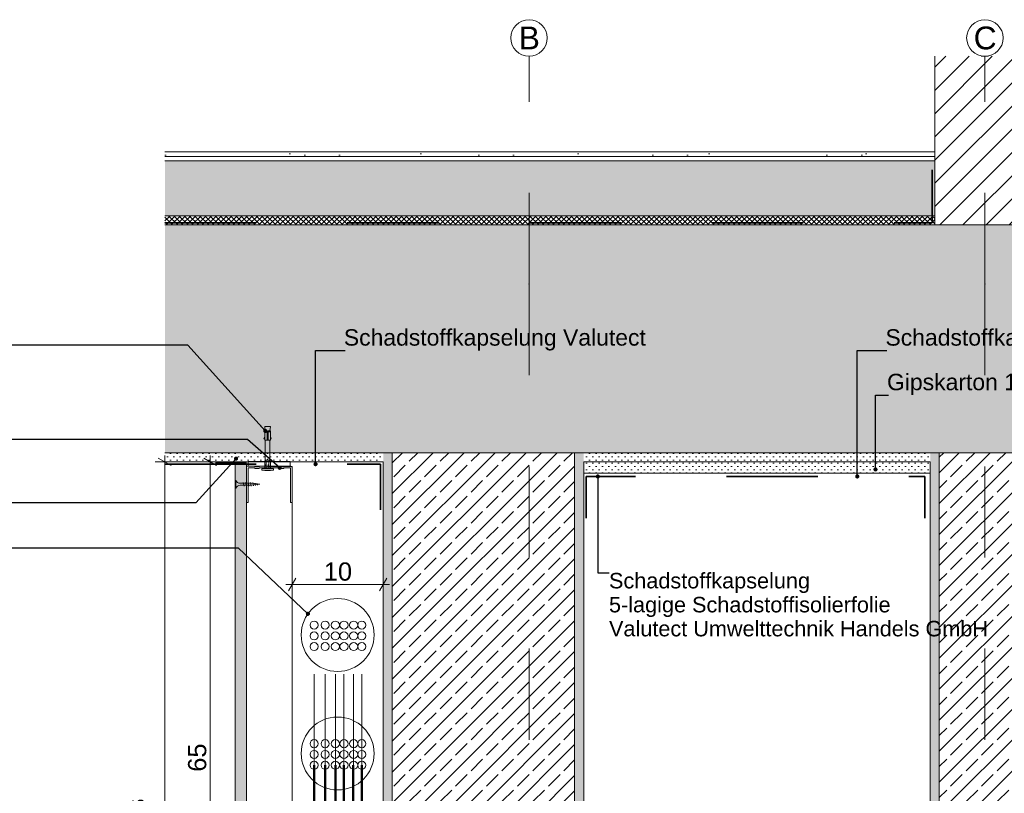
# Model space of a CAD drawing. Header units: metres. Extents: x -1.1 to 13.1, y -2.2 to 1.8.
# Tile 45 of 59: x 8.3 to 9.4, y -1.3 to -0.4. Entities that reach past the tile are written whole.
import ezdxf

# ---------------------------------------------------------------- set-up
doc = ezdxf.new("R2010")
doc.units = ezdxf.units.M
doc.header["$MEASUREMENT"] = 0
for name, pattern in [('Punktlinie eng', [0.0075, 0.0025, -0.005]), ('Strichlinie doppelt', [0.109361, 0.052917, -0.021167, 0.014111, -0.021167]), ('Strichlinie eng', [0.023, 0.015, -0.008]), ('Wipeout_Contour', [1, 0, -1])]:
    doc.linetypes.add(name, pattern=pattern)
for name, color, linetype in [('152 - Bemaßung_ Beschriftung.Ausbau', 7, 'Continuous'), ('301 - Elemente.Linie', 7, 'Continuous'), ('451 - Universal.Achsen Raster', 7, 'Continuous'), ('603 - Struktur.Bodenplatte_ Decke Roh', 7, 'Continuous'), ('605 - Struktur.Wand Innen', 7, 'Continuous'), ('608 - Struktur.Träger', 7, 'Continuous'), ('650 - Abdeckung.Fußboden Aufbau', 7, 'Continuous'), ('653 - Abdeckung.TB Verkofferung', 7, 'Continuous'), ('804 - HKLSE.Elektrik', 7, 'Continuous'), ('Neubau_152 - Bemaßung_ Beschriftung.Ausbau', 7, 'Continuous'), ('Neubau_653 - Abdeckung.TB Verkofferung', 7, 'Continuous'), ('Neubau_660 - Unterkonstruktion.Trockenbau', 7, 'Continuous')]:
    doc.layers.add(name, color=color, linetype=linetype)
doc.styles.add('ERSTELLTER_STIL_1', font='txt')
doc.dimstyles.new('ERSTELLTER_STIL__1', dxfattribs={"dimtxt": 0.02, "dimasz": 0.01064, "dimexe": 0.18, "dimexo": 0.0625, "dimgap": 0, "dimtad": 1, "dimzin": 0, "dimdsep": 46, "dimtxsty": 'ERSTELLTER_STIL_1', "dimblk": 'ARROWHEAD_2', "dimblk1": 'ARROWHEAD_2', "dimblk2": 'ARROWHEAD_2', "dimcen": 0.09, "dimse1": 1, "dimse2": 1, "dimclrd": 7, "dimclre": 7, "dimclrt": 7, "dimazin": 0, "dimtfac": 1, "dimtdec": 4, "dimtmove": 0, "dimatfit": 3, "dimfxl": 1, "dimtolj": 1, "dimtzin": 0, "dimarcsym": 0})
doc.dimstyles.new('ERSTELLTER_STIL__2', dxfattribs={"dimtxt": 0.02, "dimasz": 0.01064, "dimexe": 0.18, "dimexo": 0.0625, "dimgap": 0, "dimtad": 1, "dimtih": 1, "dimtoh": 1, "dimzin": 0, "dimdsep": 46, "dimtxsty": 'ERSTELLTER_STIL_1', "dimblk": 'ARROWHEAD_2', "dimblk1": 'ARROWHEAD_2', "dimblk2": 'ARROWHEAD_2', "dimcen": 0.09, "dimse1": 1, "dimse2": 1, "dimclrd": 7, "dimclre": 7, "dimclrt": 7, "dimazin": 0, "dimtfac": 1, "dimtdec": 4, "dimtmove": 0, "dimatfit": 3, "dimfxl": 1, "dimtolj": 1, "dimtzin": 0, "dimarcsym": 0})
doc.dimstyles.new('ERSTELLTER_STIL__9', dxfattribs={"dimtxt": 0.18, "dimasz": 0.00912, "dimexe": 0.18, "dimexo": 0.0625, "dimgap": 0, "dimtad": 0, "dimtih": 1, "dimtoh": 1, "dimdec": 4, "dimzin": 0, "dimdsep": 46, "dimcen": 0.09, "dimadec": 0, "dimazin": 0, "dimtfac": 1, "dimtdec": 4, "dimtmove": 0, "dimatfit": 3, "dimldrblk": 'ARROWHEAD_11', "dimfxl": 1, "dimtolj": 1, "dimtzin": 0, "dimarcsym": 0})
pattern_1 = [(45, (3.49943, -7.279768), (-0.016970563, 0.016970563), []), (45, (3.490944, -7.271283), (-0.016970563, 0.016970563), [0.018, -0.006])]
pattern_2 = [(45, (3.499429, -7.279768), (-0.003535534, 0.003535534), [0, -0.005])]

# ---------------------------------------------------------------- blocks, each defined once
blk = doc.blocks.new('*D84', base_point=(3.4994, -7.2798))
at = {"layer": '152 - Bemaßung_ Beschriftung.Ausbau', "color": 7, "linetype": 'Continuous', "lineweight": 5}
for p, q in [((8.4996, -0.9248), (8.4996, -0.9179)), ((8.5101, -0.9248), (8.4891, -0.9248)), ((8.5066, -0.9288), (8.4926, -0.9207)), ((8.4996, -1.5748), (8.4996, -0.9248)), ((8.5101, -1.5748), (8.4891, -1.5748)), ((8.4926, -1.5707), (8.5066, -1.5788))]:
    blk.add_line(p, q, dxfattribs=at)
at = {"layer": '152 - Bemaßung_ Beschriftung.Ausbau', "color": 7, "lineweight": 5, "insert": (8.4956, -1.2649), "char_height": 0.02, "attachment_point": 7, "rotation": 90, "style": 'ERSTELLTER_STIL_1'}
blk.add_mtext('\\A1;{\\pql;\\fArial|b0|i0|c0|p38;65}', dxfattribs=at)
blk = doc.blocks.new('ARROWHEAD_2')
at = {"color": 0, "linetype": 'Continuous', "lineweight": 0}
for p, q in [((0, 0), (-1, 0)), ((-0.38, -0.66), (0.38, 0.66))]:
    blk.add_line(p, q, dxfattribs=at)
blk = doc.blocks.new('*D85', base_point=(3.4994, -7.2798))
at = {"layer": '152 - Bemaßung_ Beschriftung.Ausbau', "color": 7, "linetype": 'Continuous', "lineweight": 5}
for p, q in [((8.4497, -0.9248), (8.4497, -0.9179)), ((8.4602, -0.9248), (8.4392, -0.9248)), ((8.4567, -0.9288), (8.4427, -0.9207)), ((8.4497, -1.7173), (8.4497, -0.9248)), ((8.4602, -1.7173), (8.4392, -1.7173)), ((8.4427, -1.7132), (8.4567, -1.7213)), ((8.4497, -1.7241), (8.4497, -1.7173))]:
    blk.add_line(p, q, dxfattribs=at)
at = {"layer": '152 - Bemaßung_ Beschriftung.Ausbau', "color": 7, "lineweight": 5, "insert": (8.446, -1.3462), "char_height": 0.02, "attachment_point": 7, "rotation": 90, "style": 'ERSTELLTER_STIL_1'}
blk.add_mtext('\\A1;{\\pql;\\fArial|b0|i0|c0|p38;79\\fArial|b0|i0|c0|p38;\\A1{\\H.66x;\\S25^  ;}}', dxfattribs=at)
blk = doc.blocks.new('*D90', base_point=(3.4994, -7.2798))
at = {"layer": '152 - Bemaßung_ Beschriftung.Ausbau', "color": 7, "linetype": 'Continuous', "lineweight": 5}
for p, q in [((8.5935, -1.0525), (8.5854, -1.0665)), ((8.5894, -1.07), (8.5894, -1.049)), ((8.6854, -1.0665), (8.6935, -1.0525)), ((8.6894, -1.07), (8.6894, -1.049)), ((8.5826, -1.0595), (8.5894, -1.0595)), ((8.5894, -1.0595), (8.6894, -1.0595)), ((8.6894, -1.0595), (8.6963, -1.0595))]:
    blk.add_line(p, q, dxfattribs=at)
at = {"layer": '152 - Bemaßung_ Beschriftung.Ausbau', "color": 7, "lineweight": 5, "insert": (8.6242, -1.0555), "char_height": 0.02, "attachment_point": 7, "style": 'ERSTELLTER_STIL_1'}
blk.add_mtext('\\A1;{\\pql;\\fArial|b0|i0|c0|p38;10}', dxfattribs=at)
blk = doc.blocks.new('ARROWHEAD_11')
at = {"color": 0, "linetype": 'Continuous', "lineweight": 0}
blk.add_line((0, 0), (-1, 0), dxfattribs=at)
at = {"color": 0, "linetype": 'Continuous', "lineweight": 0, "const_width": 0.25, "flags": 128}
blk.add_lwpolyline([(-0.125, 0, 1), (0.125, 0, 1)], format="xyb", close=True, dxfattribs=at)

msp = doc.modelspace()

# ---------------------------------------------------------------- hatches: boundary and pattern name
at = {"layer": '603 - Struktur.Bodenplatte_ Decke Roh', "linetype": 'Continuous', "lineweight": 5}
h = msp.add_hatch(dxfattribs=at)
h.set_pattern_fill('Beton__Stahlbeton_0007', style=0, pattern_type=2)
h.set_pattern_definition(pattern_1)
h.paths.add_polyline_path([(8.6894, -0.9148), (8.9094, -0.9148), (9.2894, -0.9148), (9.5094, -0.9148), (11.5894, -0.9148), (12.0094, -0.9148), (12.2489, -0.9148), (12.2489, -0.6648), (8.4499, -0.6648), (8.4499, -0.9148)])
h = msp.add_hatch(dxfattribs=at)
h.set_pattern_fill('Gips_0007', style=0, pattern_type=2)
h.set_pattern_definition(pattern_2)
h.paths.add_polyline_path([(8.4499, -0.9248), (8.6894, -0.9248), (8.6894, -0.9148), (8.4499, -0.9148)])
h = msp.add_hatch(dxfattribs=at)
h.set_pattern_fill('Gips_0007', style=0, pattern_type=2)
h.set_pattern_definition(pattern_2)
h.paths.add_polyline_path([(8.9094, -0.9148), (8.9094, -0.9248), (9.2894, -0.9248), (9.2894, -0.9148)])
at = {"layer": '608 - Struktur.Träger', "linetype": 'Continuous', "lineweight": 5}
h = msp.add_hatch(dxfattribs=at)
h.set_pattern_fill('Gips_0007', style=0, pattern_type=2)
h.set_pattern_definition(pattern_2)
h.paths.add_polyline_path([(8.6994, -0.9148), (8.6894, -0.9148), (8.6894, -1.5748), (8.6994, -1.5748), (8.6994, -1.5648)])
h = msp.add_hatch(dxfattribs=at)
h.set_pattern_fill('Beton__Stahlbeton_0007', style=0, pattern_type=2)
h.set_pattern_definition(pattern_1)
h.paths.add_polyline_path([(8.6994, -1.5648), (8.8994, -1.5648), (8.8994, -0.9148), (8.6994, -0.9148)])
h = msp.add_hatch(dxfattribs=at)
h.set_pattern_fill('Gips_0007', style=0, pattern_type=2)
h.set_pattern_definition(pattern_2)
h.paths.add_polyline_path([(8.8994, -1.5648), (8.8994, -1.5748), (8.9094, -1.5748), (8.9094, -0.9148), (8.8994, -0.9148)])
h = msp.add_hatch(dxfattribs=at)
h.set_pattern_fill('Gips_0007', style=0, pattern_type=2)
h.set_pattern_definition(pattern_2)
h.paths.add_polyline_path([(9.2994, -0.9148), (9.2894, -0.9148), (9.2894, -1.5748), (9.2994, -1.5748), (9.2994, -1.5648)])
h = msp.add_hatch(dxfattribs=at)
h.set_pattern_fill('Beton__Stahlbeton_0007', style=0, pattern_type=2)
h.set_pattern_definition(pattern_1)
h.paths.add_polyline_path([(9.2994, -1.5648), (9.4994, -1.5648), (9.4994, -0.9148), (9.2994, -0.9148)])
at = {"layer": '653 - Abdeckung.TB Verkofferung', "linetype": 'Continuous', "lineweight": 5}
h = msp.add_hatch(dxfattribs=at)
h.set_pattern_fill('Gips_0007', style=0, pattern_type=2)
h.set_pattern_definition(pattern_2)
h.paths.add_polyline_path([(8.9094, -0.9248), (9.2894, -0.9248), (9.2894, -0.9373), (8.9094, -0.9373)])
at = {"layer": 'Neubau_653 - Abdeckung.TB Verkofferung', "linetype": 'Continuous', "lineweight": 5}
h = msp.add_hatch(dxfattribs=at)
h.set_pattern_fill('Gips_0007', style=0, pattern_type=2)
h.set_pattern_definition(pattern_2)
h.paths.add_polyline_path([(8.5269, -0.9272), (8.5269, -1.7173), (8.5394, -1.7173), (8.5394, -0.9272)])

# ---------------------------------------------------------------- linework, layer by layer
at = {"layer": '301 - Elemente.Linie', "color": 1, "linetype": 'Continuous', "lineweight": 5}
for p, q in [((8.5596, -0.892), (8.5621, -0.892)), ((8.5631, -0.892), (8.5656, -0.892)), ((8.5621, -0.901), (8.5631, -0.901)), ((8.5602, -0.9278), (8.5602, -0.9288)), ((8.5611, -0.9324), (8.5611, -0.9249)), ((8.5632, -0.9278), (8.5632, -0.9288)), ((8.5641, -0.9249), (8.5641, -0.9324))]:
    msp.add_line(p, q, dxfattribs=at)
for points in [[(8.5601, -0.891), (8.5596, -0.886), (8.5656, -0.886), (8.5651, -0.891)], [(8.5596, -0.9), (8.5586, -0.8997), (8.5596, -0.897)], [(8.5656, -0.9), (8.5666, -0.8997), (8.5656, -0.897)]]:
    msp.add_lwpolyline(points, dxfattribs=at)
for points in [[(8.5596, -0.891), (8.5621, -0.891), (8.5621, -0.901), (8.5596, -0.901)], [(8.5631, -0.901), (8.5656, -0.901), (8.5656, -0.891), (8.5631, -0.891)]]:
    msp.add_lwpolyline(points, close=True, dxfattribs=at)
at = {"layer": '301 - Elemente.Linie', "color": 1, "linetype": 'Continuous', "lineweight": 5, "flags": 128}
for points in [[(8.5596, -0.9324), (8.5596, -0.9249), (8.5601, -0.9218), (8.5601, -0.901)], [(8.5656, -0.9324), (8.5656, -0.9249), (8.5651, -0.9218), (8.5651, -0.901)]]:
    msp.add_lwpolyline(points, dxfattribs=at)
at = {"layer": '301 - Elemente.Linie', "color": 92, "linetype": 'Strichlinie eng', "lineweight": 35, "true_color": 0x00be00, "flags": 128}
for points in [[(8.4499, -0.9274), (8.6863, -0.9274), (8.6863, -0.9774)], [(8.9119, -0.9868), (8.9119, -0.9409), (9.2837, -0.9409), (9.2837, -0.9868)]]:
    msp.add_lwpolyline(points, dxfattribs=at)
at = {"layer": '301 - Elemente.Linie', "color": 1, "linetype": 'Continuous', "lineweight": 5, "flags": 128}
msp.add_lwpolyline([(8.5601, -0.9218), (8.5611, -0.9249), (8.5623, -0.922, -0.659396), (8.5628, -0.922), (8.5641, -0.9249), (8.5651, -0.9218)], format="xyb", dxfattribs=at)
at = {"layer": '301 - Elemente.Linie', "color": 1, "linetype": 'Continuous', "lineweight": 5}
msp.add_lwpolyline([(8.5565, -0.9341), (8.5595, -0.9343, 0.038322), (8.5656, -0.9343), (8.5686, -0.9341, 0.39195), (8.5691, -0.9336), (8.5691, -0.9329, 0.414214), (8.5686, -0.9324), (8.5566, -0.9324, 0.414214), (8.5561, -0.9329), (8.5561, -0.9336, 0.39195)], format="xyb", close=True, dxfattribs=at)
at = {"layer": '451 - Universal.Achsen Raster', "color": 160, "linetype": 'Strichlinie doppelt', "lineweight": 9, "true_color": 0x3232ff}
for p, q in [((8.8494, -0.7298), (8.8494, -0.4798)), ((8.8494, -0.7298), (8.8494, -1.7298)), ((9.3494, -0.7298), (9.3494, -1.7298))]:
    msp.add_line(p, q, dxfattribs=at)
at = {"layer": '451 - Universal.Achsen Raster', "color": 160, "linetype": 'Continuous', "lineweight": 9, "true_color": 0x3232ff}
msp.add_circle((8.8494, -0.4598), 0.02, dxfattribs=at)
at = {"layer": '451 - Universal.Achsen Raster', "color": 160, "linetype": 'Strichlinie doppelt', "lineweight": 9, "true_color": 0x3232ff}
for p in [(8.8494, -0.7298), (8.8494, -0.7298), (9.3494, -0.7298), (9.3494, -0.7298)]:
    msp.add_point(p, dxfattribs=at)
at = {"layer": '603 - Struktur.Bodenplatte_ Decke Roh', "color": 7, "linetype": 'Continuous', "lineweight": 5}
for p, q in [((8.5499, -0.9248), (8.4497, -0.9248)), ((8.5499, -0.9248), (8.4499, -0.9248)), ((9.2894, -0.9248), (8.9094, -0.9248))]:
    msp.add_line(p, q, dxfattribs=at)
at = {"layer": '603 - Struktur.Bodenplatte_ Decke Roh', "color": 1, "linetype": 'Continuous', "lineweight": 5}
msp.add_line((8.5394, -0.9261), (8.5056, -0.9261), dxfattribs=at)
at = {"layer": '603 - Struktur.Bodenplatte_ Decke Roh', "color": 7, "linetype": 'Continuous', "lineweight": 13, "flags": 128}
msp.add_lwpolyline([(12.2489, -0.9148), (12.0094, -0.9148), (11.9994, -0.9148), (11.5994, -0.9148), (11.5894, -0.9148), (9.5094, -0.9148), (9.4994, -0.9148), (9.2994, -0.9148), (9.2894, -0.9148), (8.9094, -0.9148), (8.8994, -0.9148), (8.6994, -0.9148), (8.6894, -0.9148), (8.4499, -0.9148)], dxfattribs=at)
at = {"layer": '603 - Struktur.Bodenplatte_ Decke Roh', "color": 7, "linetype": 'Continuous', "lineweight": 5, "flags": 128}
msp.add_lwpolyline([(8.6894, -0.9248), (8.5894, -0.9248), (8.5624, -0.9248), (8.5499, -0.9248)], dxfattribs=at)
at = {"layer": '608 - Struktur.Träger', "color": 7, "linetype": 'Continuous', "lineweight": 13}
for p, q in [((8.6994, -0.9148), (8.6994, -1.5648)), ((8.8994, -0.9148), (8.8994, -1.5648)), ((9.2994, -0.9148), (9.2994, -1.5648))]:
    msp.add_line(p, q, dxfattribs=at)
at = {"layer": '608 - Struktur.Träger', "color": 7, "linetype": 'Continuous', "lineweight": 5}
for p, q in [((8.6894, -0.9248), (8.6894, -1.5748)), ((8.9094, -0.9248), (8.9094, -1.5748)), ((9.2894, -0.9248), (9.2894, -1.5748))]:
    msp.add_line(p, q, dxfattribs=at)
at = {"layer": '653 - Abdeckung.TB Verkofferung', "color": 1, "linetype": 'Continuous', "lineweight": 13, "flags": 128}
msp.add_lwpolyline([(8.9094, -0.9248), (9.2894, -0.9248), (9.2894, -0.9373), (8.9094, -0.9373)], close=True, dxfattribs=at)
at = {"layer": '653 - Abdeckung.TB Verkofferung', "color": 92, "linetype": 'Punktlinie eng', "lineweight": 18, "true_color": 0x00be00, "flags": 128}
for points in [[(8.6136, -1.2577), (8.6136, -1.104)], [(8.6257, -1.2577), (8.6257, -1.104)], [(8.6369, -1.2577), (8.6369, -1.104)], [(8.6464, -1.2577), (8.6464, -1.104)], [(8.657, -1.2577), (8.657, -1.104)], [(8.6659, -1.2577), (8.6659, -1.104)]]:
    msp.add_lwpolyline(points, dxfattribs=at)
at = {"layer": '653 - Abdeckung.TB Verkofferung', "color": 92, "linetype": 'Continuous', "lineweight": 13, "true_color": 0x00be00}
for centre in [(8.6136, -1.104), (8.6257, -1.104), (8.6369, -1.104), (8.6464, -1.104), (8.657, -1.104), (8.6659, -1.104), (8.6136, -1.1158), (8.6257, -1.1158), (8.6369, -1.1158), (8.6464, -1.1158), (8.657, -1.1158), (8.6659, -1.1158), (8.6136, -1.1275), (8.6257, -1.1275), (8.6369, -1.1275), (8.6464, -1.1275), (8.657, -1.1275), (8.6659, -1.1275), (8.6136, -1.2341), (8.6257, -1.2341), (8.6369, -1.2341), (8.6464, -1.2341), (8.657, -1.2341), (8.6659, -1.2341), (8.6136, -1.2459), (8.6257, -1.2459), (8.6369, -1.2459), (8.6464, -1.2459), (8.657, -1.2459), (8.6659, -1.2459), (8.6136, -1.2577), (8.6257, -1.2577), (8.6369, -1.2577), (8.6464, -1.2577), (8.657, -1.2577), (8.6659, -1.2577)]:
    msp.add_circle(centre, 0.00445, dxfattribs=at)
at = {"layer": '804 - HKLSE.Elektrik', "color": 92, "linetype": 'Continuous', "lineweight": 50, "true_color": 0x00be00, "flags": 128}
for points in [[(10.5459, -0.9492), (9.5374, -0.9492), (9.5374, -1.5949), (8.6565, -1.5949), (8.6565, -1.2577)], [(10.5459, -0.9399), (9.5281, -0.9399), (9.5281, -1.5856), (8.6659, -1.5856), (8.6659, -1.2577)], [(10.5459, -0.9594), (9.5475, -0.9594), (9.5475, -1.6051), (8.6464, -1.6051), (8.6464, -1.2577)], [(10.5459, -0.9688), (9.557, -0.9688), (9.557, -1.6145), (8.6369, -1.6145), (8.6369, -1.2577)], [(10.5459, -0.98), (9.5682, -0.98), (9.5682, -1.6257), (8.6257, -1.6257), (8.6257, -1.2577)], [(10.5459, -0.9922), (9.5804, -0.9922), (9.5804, -1.6379), (8.6136, -1.6379), (8.6136, -1.2577)]]:
    msp.add_lwpolyline(points, dxfattribs=at)
at = {"layer": 'Neubau_152 - Bemaßung_ Beschriftung.Ausbau', "color": 1, "linetype": 'Continuous', "lineweight": 9}
for centre in [(8.6394, -1.1148), (8.6394, -1.1148), (8.6394, -1.2448), (8.6394, -1.2448)]:
    msp.add_circle(centre, 0.04, dxfattribs=at)
at = {"layer": 'Neubau_653 - Abdeckung.TB Verkofferung', "color": 1, "linetype": 'Continuous', "lineweight": 5}
msp.add_line((8.5894, -0.9298), (8.5624, -0.9298), dxfattribs=at)
at = {"layer": 'Neubau_653 - Abdeckung.TB Verkofferung', "color": 1, "linetype": 'Continuous', "lineweight": 13, "flags": 128}
msp.add_lwpolyline([(8.5269, -0.9272), (8.5269, -1.7173), (8.5394, -1.7173), (8.5394, -0.9272)], close=True, dxfattribs=at)
at = {"layer": 'Neubau_653 - Abdeckung.TB Verkofferung', "color": 1, "linetype": 'Continuous', "lineweight": 5, "flags": 128}
msp.add_lwpolyline([(8.5894, -0.9298), (8.5894, -1.6778)], dxfattribs=at)
at = {"layer": 'Neubau_660 - Unterkonstruktion.Trockenbau', "color": 1, "linetype": 'Continuous', "lineweight": 5}
for p, q in [((8.5279, -0.9538), (8.5279, -0.9453)), ((8.5369, -0.9515), (8.5359, -0.9475)), ((8.5395, -0.9515), (8.5385, -0.9475)), ((8.5421, -0.9515), (8.5411, -0.9475)), ((8.5447, -0.9515), (8.5437, -0.9475)), ((8.5471, -0.9512), (8.5463, -0.9477)), ((8.5493, -0.9508), (8.5488, -0.9482)), ((8.5516, -0.9505), (8.5513, -0.9487))]:
    msp.add_line(p, q, dxfattribs=at)
at = {"layer": 'Neubau_660 - Unterkonstruktion.Trockenbau', "color": 1, "linetype": 'Continuous', "lineweight": 5, "flags": 128}
msp.add_lwpolyline([(8.5874, -0.9295), (8.5874, -0.9245), (8.5414, -0.9245), (8.5414, -0.9295)], close=True, dxfattribs=at)
for points in [[(8.5394, -0.9695), (8.5394, -0.9315, -0.414214), (8.5414, -0.9295), (8.5469, -0.9295, -0.156603), (8.549, -0.9302, 0.156603), (8.55, -0.9305), (8.5518, -0.9305, 0.156603), (8.5528, -0.9302, -0.156603), (8.5549, -0.9295), (8.5739, -0.9295, -0.156603), (8.576, -0.9302, 0.156603), (8.577, -0.9305), (8.5788, -0.9305, 0.156603), (8.5798, -0.9302, -0.156603), (8.5819, -0.9295), (8.5874, -0.9295, -0.414214), (8.5894, -0.9315), (8.5894, -0.9695), (8.5877, -0.9695), (8.5877, -0.9315, 0.414214), (8.5874, -0.9313), (8.5819, -0.9313, 0.156603), (8.5809, -0.9316, -0.156603), (8.5788, -0.9323), (8.577, -0.9323, -0.156603), (8.575, -0.9316, 0.156603), (8.5739, -0.9313), (8.5549, -0.9313, 0.156603), (8.5539, -0.9316, -0.156603), (8.5518, -0.9323), (8.55, -0.9323, -0.156603), (8.548, -0.9316, 0.156603), (8.5469, -0.9313), (8.5414, -0.9313, 0.414214), (8.5412, -0.9315), (8.5412, -0.9695)], [(8.545, -0.9484), (8.5324, -0.9484, -0.304192), (8.5279, -0.9453), (8.5269, -0.9453), (8.5269, -0.9538), (8.5279, -0.9538, -0.304191), (8.5324, -0.9506), (8.545, -0.9506), (8.5541, -0.9495)]]:
    msp.add_lwpolyline(points, format="xyb", close=True, dxfattribs=at)

# ---------------------------------------------------------------- texts
at = {"layer": '152 - Bemaßung_ Beschriftung.Ausbau', "color": 7, "linetype": 'Continuous', "lineweight": 9, "char_height": 0.018, "attachment_point": 9, "style": 'ERSTELLTER_STIL_1'}
for s, insert in [('\\A1;{\\pqr;\\fArial|b0|i0|c0|p38;Schadstoffkapselung\\fArial|b0|i0|c0|p38; \\fArial|b0|i0|c0|p38;Valutect}', (8.9775, -0.8028)), ('\\A1;{\\pqr;\\fArial|b0|i0|c0|p38;Schadstoffkapselung\\fArial|b0|i0|c0|p38; \\fArial|b0|i0|c0|p38;Valutect}', (9.5716, -0.8028)), ('\\A1;{\\pqr;\\fArial|b0|i0|c0|p38;Gipskarton 1x12,5mm\\fArial|b0|i0|c0|p38; verdübelt}', (9.5984, -0.8517))]:
    msp.add_mtext(s, dxfattribs=dict(at, insert=insert))
at = {"layer": '152 - Bemaßung_ Beschriftung.Ausbau', "color": 92, "linetype": 'Continuous', "lineweight": 9, "true_color": 0x00be00, "insert": (8.9371, -1.0467), "char_height": 0.017, "attachment_point": 1, "line_spacing_factor": 0.9285, "style": 'ERSTELLTER_STIL_1'}
msp.add_mtext('\\A1;{\\pql;\\fArial|b0|i0|c0|p38;Schadstoffkapselung\\P\\pql;\\fArial|b0|i0|c0|p38;5-lagige Schadstoffisolierfolie\\P\\pql;\\fArial|b0|i0|c0|p38;Valutect Umwelttechnik Handels GmbH}', dxfattribs=at)
at = {"layer": '451 - Universal.Achsen Raster', "color": 160, "lineweight": 9, "true_color": 0x3232ff, "char_height": 0.025, "attachment_point": 1, "style": 'ERSTELLTER_STIL_1'}
for s, insert in [('\\A1;{\\pql;\\pt0;\\fArial|b0|i0|c0|p38;B}', (8.838, -0.4473)), ('\\A1;{\\pql;\\pt0;\\fArial|b0|i0|c0|p38;C}', (9.3371, -0.4473))]:
    msp.add_mtext(s, dxfattribs=dict(at, insert=insert))

# ---------------------------------------------------------------- dimensions: what is measured, and where the dimension line sits
at = {"layer": '152 - Bemaßung_ Beschriftung.Ausbau', "color": 7, "linetype": 'Continuous', "lineweight": 5}
for base, p1, picture, middle in [((8.4497, -0.9248), (8.5269, -1.7173), '*D85', (8.4357, -1.2963)), ((8.4996, -0.9248), (8.6894, -1.5748), '*D84', (8.4856, -1.2497))]:
    dim = msp.add_linear_dim(base=base, p1=p1, p2=(8.6894, -0.9248), angle=90, dimstyle='ERSTELLTER_STIL__1', dxfattribs=at)
    dim.commit()
    dim.dimension.update_dxf_attribs({"geometry": picture, "text_midpoint": middle, "dimtype": 160, "text_rotation": 90})
dim = msp.add_linear_dim(base=(8.6894, -1.0595), p1=(8.5894, -1.0818), p2=(8.6894, -1.0886), dimstyle='ERSTELLTER_STIL__2', dxfattribs=at)
dim.commit()
dim.dimension.update_dxf_attribs({"geometry": '*D90', "text_midpoint": (8.6395, -1.0455), "dimtype": 160})

# ---------------------------------------------------------------- leaders
at = {"layer": '152 - Bemaßung_ Beschriftung.Ausbau', "color": 7, "linetype": 'Continuous', "lineweight": 9, "annotation_type": 0, "has_hookline": 1}
for points, hookline_direction, text_width in [([(8.5601, -0.891), (8.475, -0.797), (8.275, -0.797)], 1, 0.5031), ([(8.6152, -0.9274), (8.6152, -0.8028), (8.6478, -0.8028)], 0, 0.3297), ([(9.2094, -0.9409), (9.2094, -0.8028), (9.2419, -0.8028)], 0, 0.3297), ([(9.2294, -0.9332), (9.2294, -0.8517), (9.2438, -0.8517)], 0, 0.3546), ([(8.5759, -0.9314), (8.5407, -0.9003), (8.275, -0.9003)], 1, 0.1151), ([(8.528, -0.9213), (8.4838, -0.9697), (8.2792, -0.9697)], 1, 0.3945), ([(8.6068, -1.0916), (8.5307, -1.0196), (8.275, -1.0196)], 1, 0.4281)]:
    msp.add_leader(points, dimstyle='ERSTELLTER_STIL__9', dxfattribs=dict(at, hookline_direction=hookline_direction, text_width=text_width))
at = {"layer": '152 - Bemaßung_ Beschriftung.Ausbau', "color": 92, "linetype": 'Continuous', "lineweight": 9, "true_color": 0x00be00, "annotation_type": 0, "has_hookline": 1, "hookline_direction": 0, "text_width": 0.4134}
msp.add_leader([(8.9248, -0.9409), (8.9248, -1.0467), (8.9371, -1.0467)], dimstyle='ERSTELLTER_STIL__9', dxfattribs=at)

# ---------------------------------------------------------------- next in the draw order: wipeouts: each hides what was drawn before it
at = {"color": 254, "linetype": 'Wipeout_Contour', "lineweight": 0, "ltscale": 37.564938}
msp.add_wipeout([(9.4244, -0.6648), (9.4244, -0.4798), (9.2944, -0.4798), (9.2944, -0.6648)], dxfattribs=at).dxf.layer = '605 - Struktur.Wand Innen'

# ---------------------------------------------------------------- next in the draw order: hatches: boundary and pattern name
at = {"layer": '605 - Struktur.Wand Innen', "linetype": 'Continuous', "lineweight": 5}
h = msp.add_hatch(dxfattribs=at)
h.set_pattern_fill('MW_Ziegel_0007', style=0, pattern_type=2)
h.set_pattern_definition([(45, (3.499429, -7.279768), (-0.01272792, 0.01272792), [])])
h.paths.add_polyline_path([(9.4244, -0.6648), (9.4244, -0.4798), (9.2944, -0.4798), (9.2944, -0.6648)])
at = {"layer": '650 - Abdeckung.Fußboden Aufbau', "linetype": 'Continuous', "lineweight": 5}
h = msp.add_hatch(dxfattribs=at)
h.set_pattern_fill('Teppich_0007', style=0, pattern_type=2)
h.set_pattern_definition([(45, (3.49943, -7.219768), (-0.01909188, 0.01909188), [0, -0.018, 0, -0.027]), (110, (3.55943, -7.219768), (0.0253717, 0.00923454), [0, -0.0132, 0, -0.0228])])
h.paths.add_polyline_path([(9.2944, -0.5898), (9.2944, -0.5848), (8.4499, -0.5848), (8.4499, -0.5898)])
h = msp.add_hatch(dxfattribs=at)
h.set_pattern_fill('Zementgebunden_0007', style=0, pattern_type=2)
h.set_pattern_definition([(45, (3.499429, -7.279768), (-0.010606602, 0.010606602), [0, -0.015])])
h.paths.add_polyline_path([(9.2944, -0.5948), (9.2944, -0.5898), (8.4499, -0.5898), (8.4499, -0.5948)])
h = msp.add_hatch(dxfattribs=at)
h.set_pattern_fill('Beton__unbewehrt_0007', color=1, style=0, pattern_type=2)
h.set_pattern_definition([(45, (3.499429, -7.279768), (-0.007071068, 0.007071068), [0.0075, -0.0025]), (45, (3.499429, -7.272697), (-0.007071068, 0.007071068), [0.0075, -0.0025])])
h.paths.add_polyline_path([(9.2944, -0.6548), (9.2944, -0.5948), (8.4499, -0.5948), (8.4499, -0.6548)])
h = msp.add_hatch(dxfattribs=at)
h.set_pattern_fill('Dämmung__hart_2_0007', color=1, style=0, pattern_type=2)
h.set_pattern_definition([(45, (3.499429, -7.279768), (-0.0028284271, 0.0028284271), []), (135, (3.499429, -7.279768), (0.0028284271, 0.0028284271), [])])
h.paths.add_polyline_path([(9.2944, -0.6648), (9.2944, -0.6548), (8.4499, -0.6548), (8.4499, -0.6648)])

# ---------------------------------------------------------------- next in the draw order: linework, layer by layer
at = {"layer": '301 - Elemente.Linie', "color": 92, "linetype": 'Strichlinie eng', "lineweight": 35, "true_color": 0x00be00, "flags": 128}
msp.add_lwpolyline([(8.4499, -0.6628), (9.2917, -0.6628), (9.2917, -0.5348)], dxfattribs=at)
at = {"layer": '451 - Universal.Achsen Raster', "color": 160, "linetype": 'Strichlinie doppelt', "lineweight": 9, "true_color": 0x3232ff}
msp.add_line((9.3494, -0.7298), (9.3494, -0.4798), dxfattribs=at)
at = {"layer": '451 - Universal.Achsen Raster', "color": 160, "linetype": 'Continuous', "lineweight": 9, "true_color": 0x3232ff}
msp.add_circle((9.3494, -0.4598), 0.02, dxfattribs=at)
at = {"layer": '603 - Struktur.Bodenplatte_ Decke Roh', "color": 7, "linetype": 'Continuous', "lineweight": 13, "flags": 128}
msp.add_lwpolyline([(12.2489, -0.6648), (11.7394, -0.6648), (11.6044, -0.6648), (9.4244, -0.6648), (9.2944, -0.6648), (8.4499, -0.6648)], dxfattribs=at)
at = {"layer": '605 - Struktur.Wand Innen', "color": 7, "linetype": 'Continuous', "lineweight": 13}
msp.add_line((9.2944, -0.4798), (9.2944, -0.5848), dxfattribs=at)
at = {"layer": '605 - Struktur.Wand Innen', "color": 7, "linetype": 'Continuous', "lineweight": 13, "flags": 128}
msp.add_lwpolyline([(9.2944, -0.5848), (9.2944, -0.5898), (9.2944, -0.5948), (9.2944, -0.6548), (9.2944, -0.6648)], dxfattribs=at)
at = {"layer": '650 - Abdeckung.Fußboden Aufbau', "color": 1, "linetype": 'Continuous', "lineweight": 13}
for p, q in [((9.2944, -0.5848), (8.4499, -0.5848)), ((9.2944, -0.5898), (8.4499, -0.5898)), ((9.2944, -0.5948), (8.4499, -0.5948)), ((9.2944, -0.6548), (8.4499, -0.6548))]:
    msp.add_line(p, q, dxfattribs=at)

doc.saveas('drawing.dxf')
